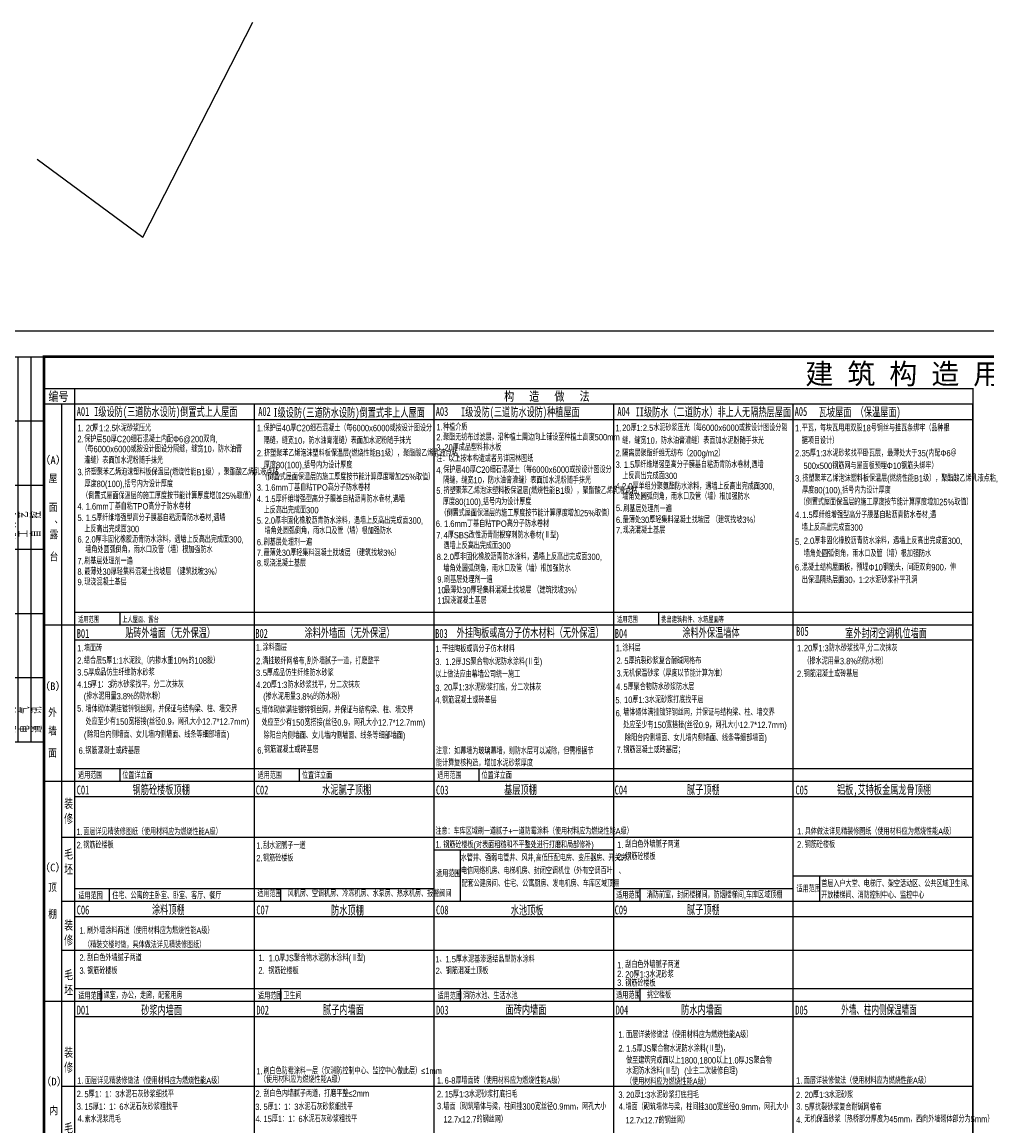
# Model space of a CAD drawing. Extents: x 1779708 to 7299578, y -1121471 to 88434.
# Tile 47 of 100: x 3978469 to 4016067, y -1056361 to -1013351. Entities that reach past the tile are written whole.
import ezdxf
from ezdxf.enums import TextEntityAlignment as Align

# ---------------------------------------------------------------- set-up
doc = ezdxf.new("R2010")
doc.units = 0
doc.header["$LTSCALE"] = 1000
doc.header["$MEASUREMENT"] = 0
doc.layers.get('0').update_dxf_attribs({"linetype": 'CONTINUOUS'})
for name, color, linetype in [('PUB_TITLE', 4, 'CONTINUOUS'), ('TXT1-基础通用', 7, 'CONTINUOUS'), ('修改', 6, 'CONTINUOUS'), ('可见线', 6, 'CONTINUOUS')]:
    doc.layers.add(name, color=color, linetype=linetype)
doc.styles.add('-宋体', font='simhei.ttf', dxfattribs={"width": 0.7})
doc.styles.get("Standard").update_dxf_attribs({"font": 'GBENOR', "bigfont": 'GBCBIG'})
doc.styles.add('华正字体', font='huazheng.shx', dxfattribs={"width": 0.7, "bigfont": 'hztxt.shx'})
doc.styles.add('宋体-窄', font='txt', dxfattribs={"width": 0.7})

# ---------------------------------------------------------------- blocks, each defined once
blk = doc.blocks.new('$titleblk$00000095')
for p, q in [((-150, 20), (-150, 0)), ((-150, 20), (0, 20)), ((-125, 20), (-125, 0)), ((-100, 20), (-100, 0)), ((-75, 20), (-75, 0)), ((-75, 20), (-75, 0)), ((-50, 20), (-50, 0)), ((-25, 20), (-25, 0)), ((0, 20), (0, 0)), ((-150, 15), (-75, 15)), ((-75, 15), (0, 15)), ((-150, 10), (-75, 10)), ((-75, 10), (0, 10)), ((-150, 5), (-75, 5)), ((-75, 5), (0, 5))]:
    blk.add_line(p, q)
at = {"width": 0.8}
for s, p in [('建   筑', (-146.45, 15.65)), ('暖  通', (-70.35, 15.73)), ('结   构', (-146.45, 10.91)), ('给 排 水', (-71.03, 10.9)), ('电   气', (-146.45, 5.65)), ('工   艺', (-70.35, 6.13)), ('通   讯', (-146.45, 0.88)), ('自   控', (-70.35, 1.24))]:
    blk.add_text(s, height=3.509, dxfattribs=at).set_placement(p)
blk = doc.blocks.new('A$C3D8761CE')
at = {"layer": 'PUB_TITLE'}
blk.add_lwpolyline([(0, 0), (84100, 0), (84100, 59400), (0, 59400)], close=True, dxfattribs=at)
at = {"layer": 'PUB_TITLE', "const_width": 100}
blk.add_lwpolyline([(2500, 1000), (83100, 1000), (83100, 58400), (2500, 58400)], close=True, dxfattribs=at)
at = {"layer": 'PUB_TITLE', "xscale": 99.99999962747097, "yscale": 100.0000007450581, "zscale": 99.99999962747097, "rotation": 90}
blk.add_blockref('$titleblk$00000095', (2500, 58400), dxfattribs=at)

msp = doc.modelspace()

# ---------------------------------------------------------------- linework, layer by layer
at = {"layer": 'TXT1-基础通用'}
for p, q in [((3980523.3, -1078915.5), (3980523.3, -1027637.9)), ((3980023.3, -1078915.5), (3980023.3, -1028237.9)), ((3987523.3, -1078915.5), (3987523.3, -1028237.9)), ((3994523.3, -1078915.5), (3994523.3, -1028237.9)), ((4001523.3, -1058314.4), (4001523.3, -1028237.9)), ((4008523.3, -1058314.4), (4008523.3, -1028237.9)), ((4015523.3, -1078915.5), (4015523.3, -1028237.9)), ((3980523.3, -1028837.9), (4015523.3, -1028837.9)), ((3980523.3, -1036337.9), (4015523.3, -1036337.9)), ((3982273.3, -1036337.9), (3982273.3, -1036837.9)), ((4003273.3, -1036337.9), (4003273.3, -1036837.9)), ((4015523.3, -1037437.9), (3980523.3, -1037437.9)), ((3980523.3, -1042437.4), (4015523.3, -1042437.4)), ((3982273.3, -1042437.4), (3982273.3, -1042937.4)), ((3989273.3, -1042437.4), (3989273.3, -1042937.4)), ((3996273.3, -1042437.4), (3996273.3, -1042937.4)), ((3980523.3, -1042937.4), (3980023.3, -1042937.4)), ((4015523.3, -1043537.4), (3980523.3, -1043537.4)), ((3980023.3, -1045111.2), (4015523.3, -1045111.2)), ((4001523.3, -1045611.2), (3994523.3, -1045611.2)), ((3995537.5, -1045611.2), (3995537.5, -1047611.2)), ((4008523.3, -1046611.2), (4015523.3, -1046611.2)), ((4009537.5, -1046611.2), (4009537.5, -1047611.2)), ((3980523.3, -1047111.2), (3994523.3, -1047111.2)), ((3981869, -1047111.2), (3981869, -1047611.2)), ((3988537.5, -1047111.2), (3988537.5, -1047611.2)), ((4001523.3, -1047111.2), (4008523.3, -1047111.2)), ((4002537.5, -1047111.2), (4002537.5, -1047611.2)), ((4015523.3, -1048211.2), (3980523.3, -1048211.2)), ((3980023.3, -1049511.4), (4015523.3, -1049511.4)), ((3980523.3, -1051011.4), (4015523.3, -1051011.4)), ((3981537.5, -1051011.4), (3981537.5, -1051511.4)), ((3988537.5, -1051011.4), (3988537.5, -1051511.4)), ((3995537.5, -1051011.4), (3995537.5, -1051511.4)), ((4002537.5, -1051011.4), (4002537.5, -1051511.4)), ((4015523.3, -1052111.4), (3980523.3, -1052111.4)), ((3980023.3, -1054814.4), (4015523.3, -1054814.4))]:
    msp.add_line(p, q, dxfattribs=at)
at = {"layer": 'TXT1-基础通用', "const_width": 50}
msp.add_lwpolyline([(4015523.3, -1078915.5), (4015523.3, -1027637.9), (3979323.3, -1027637.9), (3979323.3, -1078915.5), (4015523.3, -1078915.5)], close=True, dxfattribs=at)
for points in [[(3980523.3, -1078915.5), (3980523.3, -1027637.9)], [(3979323.3, -1028237.9), (4015523.3, -1028237.9)], [(3979323.3, -1036837.9), (4015523.3, -1036837.9)], [(3980523.3, -1036837.9), (4015523.3, -1036837.9)], [(3979323.3, -1042937.4), (4015523.3, -1042937.4)], [(3980023.3, -1047611.2), (4015523.3, -1047611.2)], [(3979323.3, -1051511.4), (4015523.3, -1051511.4)]]:
    msp.add_lwpolyline(points, dxfattribs=at)
at = {"layer": '修改'}
msp.add_lwpolyline([(3979053.9, -1018692.3), (3983181.5, -1021737.5), (3987467.4, -1013351.5)], dxfattribs=at)

# ---------------------------------------------------------------- block references
at = {"layer": '可见线'}
msp.add_blockref('A$C3D8761CE', (3976823.3, -1084792.1), dxfattribs=at)

# ---------------------------------------------------------------- texts
at = {"layer": 'TXT1-基础通用', "style": '-宋体'}
for s, height, p in [('建 筑 构 造 用 料 做 法 表', 800, (4008991.4, -1027455.2)), ('（A）', 300, (3979166.8, -1030566.4)), ('（B）', 300, (3979156, -1039379.6)), ('（C）', 300, (3979154.9, -1046442.9)), ('（D）', 300, (3979203, -1054783.7))]:
    msp.add_text(s, height=height, dxfattribs=at).set_placement(p)
at = {"layer": 'TXT1-基础通用'}
for s, height, style, width, p in [('编号', 360, '-宋体', 0.8, (3979495.2, -1028114)), ('构   造   做   法', 360, '-宋体', 0.8, (3997253.4, -1028107.9)), ('A01', 350, '宋体-窄', 0.65, (3980600.3, -1028696.8)), ('A02', 350, '宋体-窄', 0.65, (3987673.3, -1028696.8)), ('A03', 350, '宋体-窄', 0.65, (3994589.6, -1028696.8)), ('A04', 350, '宋体-窄', 0.65, (4001665.6, -1028696.8)), ('A05', 350, '宋体-窄', 0.65, (4008576.3, -1028696.8)), (' 瓦坡屋面 （保温屋面)', 350, '宋体-窄', 0.65, (4009352.5, -1028713)), ('1. 20', 250, '华正字体', 0.7, (3980627.3, -1029293.5)), ('厚', 250, '华正字体', 0.7, (3981206.9, -1029293.5)), ('1:2.5', 250, '华正字体', 0.7, (3981470.2, -1029293.5)), ('水泥砂浆压光', 250, '华正字体', 0.7, (3982082.8, -1029293.5)), ('1.', 250, '华正字体', 0.7, (3987616.8, -1029293.5)), ('保护层40厚C20细石混凝土（每6000x6000或按设计图设分', 250, '华正字体', 0.7, (3987881.5, -1029293.5)), ('1.', 250, '华正字体', 0.7, (3994611.3, -1029261.9)), ('种植介质', 250, '华正字体', 0.7, (3994876, -1029261.9)), ('1.', 250, '华正字体', 0.7, (4001596.3, -1029293.5)), ('20厚1:2.5水泥砂浆压光（每6000x6000或按设计图设分隔', 250, '华正字体', 0.7, (4001853.7, -1029282.4)), ('1.', 250, '华正字体', 0.7, (4008588.8, -1029293.5)), ('平瓦，每块瓦用用双股18号铜丝与挂瓦条绑牢（品种根', 250, '华正字体', 0.7, (4008853.5, -1029293.5)), ('2.', 250, '华正字体', 0.7, (3980627.3, -1029721.6)), ('保护层50厚C20细石混凝土内配Φ6@200双向,', 250, '华正字体', 0.7, (3980892, -1029721.6)), ('隔缝，缝宽10，防水油膏灌缝）表面加水泥粉随手抹光', 250, '华正字体', 0.7, (3987881.5, -1029783.5)), ('2.', 250, '华正字体', 0.7, (3994611.3, -1029651.4)), ('聚酯无纺布过滤层，沿种植土周边向上铺设至种植土高度500mm', 250, '华正字体', 0.7, (3994876, -1029651.4)), ('缝，缝宽10，防水油膏灌缝）表面加水泥粉随手抹光', 250, '华正字体', 0.7, (4001853.7, -1029782.4)), ('据项目设计）', 250, '华正字体', 0.7, (4008853.5, -1029783.5)), ('（每6000x6000或按设计图设分隔缝，缝宽10，防水油膏', 250, '华正字体', 0.7, (3980780, -1030111.6)), ('2.', 250, '华正字体', 0.7, (3987616.8, -1030273.5)), ('挤塑聚苯乙烯泡沫塑料板保温层(燃烧性能B1级），聚酯酸乙烯乳液点粘,', 250, '华正字体', 0.7, (3987900.5, -1030273.5)), ('3.', 250, '华正字体', 0.7, (3994611.3, -1030049.3)), ('20厚成品塑料排水板', 250, '华正字体', 0.7, (3994925, -1030049.3)), ('2.', 250, '华正字体', 0.7, (4001596.3, -1030273.5)), ('隔离层聚酯纤维无纺布（200g/m2）', 250, '华正字体', 0.7, (4001861, -1030273.5)), ('2.', 250, '华正字体', 0.7, (4008588.8, -1030273.5)), ('35厚1:3水泥砂浆找平卧瓦层，最薄处大于35(内配Φ6＠', 250, '华正字体', 0.7, (4008848.2, -1030273.5)), ('灌缝）表面加水泥粉随手抹光', 250, '华正字体', 0.7, (3980892, -1030551.6)), (' 厚度80(100),括号内为设计厚度', 250, '华正字体', 0.7, (3987809.8, -1030735.3)), ('注：以上按本构造或者另详园林图纸', 250, '华正字体', 0.7, (3994611.3, -1030483.7)), ('3.', 250, '华正字体', 0.7, (4001596.3, -1030719.8)), ('1.5厚纤维增强型高分子膜基自粘沥青防水卷材,遇墙', 250, '华正字体', 0.7, (4001918.1, -1030719.8)), ('500x500钢筋网与屋面板预埋Φ10钢筋头绑牢）', 250, '华正字体', 0.7, (4008918.1, -1030763.5)), ('3.', 250, '华正字体', 0.7, (3980627.3, -1031008.9)), ('挤塑聚苯乙烯泡沫塑料板保温层(燃烧性能B1级），聚酯酸乙烯乳液点粘,', 250, '华正字体', 0.7, (3980911, -1031008.9)), (' （倒置式屋面保温层的施工厚度按节能计算厚度增加25%%%取值）', 250, '华正字体', 0.7, (3987719.1, -1031197)), ('4.', 250, '华正字体', 0.7, (3994611.3, -1030932.4)), ('保护层40厚C20细石混凝土（每6000x6000或按设计图设分', 250, '华正字体', 0.7, (3994881.5, -1030915.1)), ('上反高出完成面300', 250, '华正字体', 0.7, (4001861, -1031155.7)), ('屋', 300, '-宋体', 0.8, (3979507.8, -1031276.2)), (' 厚度80(100),括号内为设计厚度', 250, '华正字体', 0.7, (3980820.3, -1031470.7)), ('3.', 250, '华正字体', 0.7, (3987616.8, -1031610.2)), ('1.6mm丁基自粘TPO高分子防水卷材', 250, '华正字体', 0.7, (3987938.6, -1031610.2)), ('隔缝，缝宽10，防水油膏灌缝）表面加水泥粉随手抹光', 250, '华正字体', 0.7, (3994881.5, -1031327.6)), ('4.', 250, '华正字体', 0.7, (4001596.3, -1031563.5)), ('2.0厚单组分聚氨酯防水涂料，遇墙上反高出完成面300,', 250, '华正字体', 0.7, (4001851.1, -1031563.5)), ('3.', 250, '华正字体', 0.7, (4008588.8, -1031253.5)), ('挤塑聚苯乙烯泡沫塑料板保温层(燃烧性能B1级），聚酯酸乙烯乳液点粘,', 250, '华正字体', 0.7, (4008872.5, -1031253.5)), (' （倒置式屋面保温层的施工厚度按节能计算厚度增加25%%%取值）', 250, '华正字体', 0.7, (3980729.6, -1031932.4)), ('1.5厚纤维增强型高分子膜基自粘沥青防水卷材,遇墙', 250, '华正字体', 0.7, (3987938.6, -1032056.4)), ('5.', 250, '华正字体', 0.7, (3994611.3, -1031733)), ('挤塑聚苯乙烯泡沫塑料板保温层(燃烧性能B1级），聚酯酸乙烯乳液点粘,', 250, '华正字体', 0.7, (3994895, -1031733)), ('墙角处圆弧倒角，雨水口及管（墙）根加强防水', 250, '华正字体', 0.7, (4001864.4, -1031959.4)), (' 厚度80(100),括号内为设计厚度', 250, '华正字体', 0.7, (4008781.8, -1031715.3)), ('面', 300, '-宋体', 0.8, (3979510, -1032406.6)), ('4.', 250, '华正字体', 0.7, (3980627.3, -1032345.6)), ('1.6mm丁基自粘TPO高分子防水卷材', 250, '华正字体', 0.7, (3980949.1, -1032345.6)), ('4.', 250, '华正字体', 0.7, (3987616.8, -1032056.4)), ('上反高出完成面300', 250, '华正字体', 0.7, (3987881.5, -1032492.4)), (' 厚度80(100),括号内为设计厚度', 250, '华正字体', 0.7, (3994785.1, -1032165.9)), ('5.', 250, '华正字体', 0.7, (4001611.8, -1032407.7)), ('刷基层处理剂一遍', 250, '华正字体', 0.7, (4001896.9, -1032442.1)), (' （倒置式屋面保温层的施工厚度按节能计算厚度增加25%%%取值）', 250, '华正字体', 0.7, (4008691.1, -1032177)), ('5.', 250, '华正字体', 0.7, (3980627.3, -1032791.8)), ('1.5厚纤维增强型高分子膜基自粘沥青防水卷材,遇墙', 250, '华正字体', 0.7, (3980949.1, -1032791.8)), ('5.', 250, '华正字体', 0.7, (3987616.8, -1032898.1)), ('2.0厚非固化橡胶沥青防水涂料，遇墙上反高出完成面300,', 250, '华正字体', 0.7, (3987920.3, -1032898.1)), (' （倒置式屋面保温层的施工厚度按节能计算厚度增加25%%%取值）', 250, '华正字体', 0.7, (3994694.4, -1032607.6)), ('6.', 250, '华正字体', 0.7, (4001611.8, -1032870.4)), ('最薄处30厚轻集料混凝土找坡层 （建筑找坡3%%%）', 250, '华正字体', 0.7, (4001876.4, -1032870.4)), ('4.', 250, '华正字体', 0.7, (4008588.8, -1032676.6)), ('1.5厚纤维增强型高分子膜基自粘沥青防水卷材,遇', 250, '华正字体', 0.7, (4008871.2, -1032676.6)), ('、', 300, '-宋体', 0.8, (3979731.1, -1032864.6)), ('上反高出完成面300', 250, '华正字体', 0.7, (3980892, -1033227.8)), ('墙角处圆弧倒角，雨水口及管（墙）根加强防水', 250, '华正字体', 0.7, (3987920.3, -1033298.1)), ('6.', 250, '华正字体', 0.7, (3994592.1, -1033020.8)), ('1.6mm丁基自粘TPO高分子防水卷材', 250, '华正字体', 0.7, (3994913.8, -1033020.8)), ('7.', 250, '华正字体', 0.7, (4001611.8, -1033274.9)), ('现浇混凝土基层', 250, '华正字体', 0.7, (4001876.4, -1033274.9)), ('墙上反高出完成面300', 250, '华正字体', 0.7, (4008853.5, -1033169.3)), ('露', 300, '-宋体', 0.8, (3979542.8, -1033468.8)), ('6.', 250, '华正字体', 0.7, (3980627.3, -1033633.5)), ('2.0厚非固化橡胶沥青防水涂料，遇墙上反高出完成面300,', 250, '华正字体', 0.7, (3980930.8, -1033633.5)), ('6.', 250, '华正字体', 0.7, (3987616.8, -1033742.5)), ('刷基层处理剂一遍', 250, '华正字体', 0.7, (3987881.5, -1033742.5)), ('7.', 250, '华正字体', 0.7, (3994611.3, -1033473.8)), ('4厚SBS改性沥青耐根穿刺防水卷材(Ⅱ型)', 250, '华正字体', 0.7, (3994896.6, -1033466.6)), ('5.', 250, '华正字体', 0.7, (4008588.8, -1033722.3)), ('2.0厚非固化橡胶沥青防水涂料，遇墙上反高出完成面300,', 250, '华正字体', 0.7, (4008930.8, -1033685.5)), ('墙角处圆弧倒角，雨水口及管（墙）根加强防水', 250, '华正字体', 0.7, (3980930.8, -1034033.5)), ('7.', 250, '华正字体', 0.7, (3987616.8, -1034155.2)), ('最薄处30厚轻集料混凝土找坡层 （建筑找坡3%%%）', 250, '华正字体', 0.7, (3987881.5, -1034155.2)), ('遇墙上反高出完成面300', 250, '华正字体', 0.7, (3994892.3, -1033874.5)), ('墙角处圆弧倒角，雨水口及管（墙）根加强防水', 250, '华正字体', 0.7, (4008930.8, -1034185.5)), ('台', 300, '-宋体', 0.8, (3979542.8, -1034326)), ('7.', 250, '华正字体', 0.7, (3980627.3, -1034477.9)), ('刷基层处理剂一遍', 250, '华正字体', 0.7, (3980892, -1034477.9)), ('8.', 250, '华正字体', 0.7, (3987616.8, -1034559.7)), ('现浇混凝土基层', 250, '华正字体', 0.7, (3987881.5, -1034559.7)), ('8.', 250, '华正字体', 0.7, (3994627.6, -1034312.6)), ('2.0厚非固化橡胶沥青防水涂料，遇墙上反高出完成面300,', 250, '华正字体', 0.7, (3994891.4, -1034312.6)), ('8.', 250, '华正字体', 0.7, (3980627.3, -1034890.6)), ('最薄处30厚轻集料混凝土找坡层 （建筑找坡3%%%）', 250, '华正字体', 0.7, (3980892, -1034890.6)), ('墙角处圆弧倒角，雨水口及管（墙）根加强防水', 250, '华正字体', 0.7, (3994891.4, -1034762.6)), ('6.', 250, '华正字体', 0.7, (4008588.8, -1034720.4)), ('混凝土结构屋面板，预埋Φ10钢筋头，间距双向900，伸', 250, '华正字体', 0.7, (4008853.5, -1034720.4)), ('9.', 250, '华正字体', 0.7, (3980627.3, -1035295.1)), ('现浇混凝土基层', 250, '华正字体', 0.7, (3980892, -1035295.1)), ('9.', 250, '华正字体', 0.7, (3994650.3, -1035196.6)), ('刷基层处理剂一遍', 250, '华正字体', 0.7, (3994915, -1035196.6)), ('出保温隔热层面30，1:2水泥砂浆补平孔洞', 250, '华正字体', 0.7, (4008853.5, -1035210.4)), ('10.', 250, '华正字体', 0.7, (3994650.3, -1035609.3)), ('最薄处30厚轻集料混凝土找坡层 （建筑找坡3%%%）', 250, '华正字体', 0.7, (3994915, -1035609.3)), ('11.', 250, '华正字体', 0.7, (3994650.3, -1036013.8)), ('现浇混凝土基层', 250, '华正字体', 0.7, (3994915, -1036013.8)), ('适用范围', 224, '宋体-窄', 0.65, (3980651, -1036731.9, 5254.4)), ('上人屋面、露台', 224, '宋体-窄', 0.65, (3982373.6, -1036731.9, 5254.4)), ('适用范围', 224, '宋体-窄', 0.65, (4001651, -1036731.9, 5254.4)), ('挑出建筑构件、水箱屋面等', 224, '宋体-窄', 0.65, (4003373.6, -1036731.9, 5254.4)), ('B05', 350, '宋体-窄', 0.65, (4008634.5, -1037264.6)), ('B01', 350, '宋体-窄', 0.65, (3980600.3, -1037346.5)), ('B02', 350, '宋体-窄', 0.65, (3987560.4, -1037346.5)), ('B03', 350, '宋体-窄', 0.65, (3994567.2, -1037346.5)), ('B04', 350, '宋体-窄', 0.65, (4001567.2, -1037346.5)), ('1.', 250, '华正字体', 0.7, (3980615.8, -1037871.7)), ('墙面砖', 250, '华正字体', 0.7, (3980880.5, -1037871.7)), ('1.', 250, '华正字体', 0.7, (3987577.8, -1037840.5)), ('涂料面层', 250, '华正字体', 0.7, (3987842.5, -1037840.5)), ('1.', 250, '华正字体', 0.7, (3994572.3, -1037895.7)), ('干挂陶板或高分子仿木材料', 250, '华正字体', 0.7, (3994837, -1037895.7)), ('1.', 250, '华正字体', 0.7, (4001598.2, -1037865.3)), ('涂料层', 250, '华正字体', 0.7, (4001862.8, -1037865.3)), ('1.', 250, '华正字体', 0.7, (4008666.3, -1037866.7)), ('20厚1:3防水砂浆找平,分二次抹灰', 250, '华正字体', 0.7, (4008936.1, -1037866.7)), ('2.', 250, '华正字体', 0.7, (3980615.8, -1038351.1)), ('结合层5厚1:1水泥胶,（内掺水重10%%%的108胶）', 250, '华正字体', 0.7, (3980880.5, -1038351.1)), ('2.满挂玻纤网格布,刮外墙腻子一道，打磨整平', 250, '华正字体', 0.7, (3987586.3, -1038369.9)), ('3.', 250, '华正字体', 0.7, (3994572.3, -1038397.8)), ('1.2厚JS聚合物水泥防水涂料(Ⅱ型)', 250, '华正字体', 0.7, (3994960.4, -1038397.8)), ('2.', 250, '华正字体', 0.7, (4001632.6, -1038355.3)), ('5厚抗裂砂浆复合耐碱网格布', 250, '华正字体', 0.7, (4001938, -1038363.9)), ('（掺水泥用量3.8%%%的防水粉）', 250, '华正字体', 0.7, (4008919.7, -1038373.5)), ('3.', 250, '华正字体', 0.7, (3980615.8, -1038812.1)), ('5厚成品仿生纤维防水砂浆 ', 250, '华正字体', 0.7, (3980880.5, -1038812.1)), ('3.', 250, '华正字体', 0.7, (3987586.3, -1038830.9)), ('5厚成品仿生纤维防水砂浆 ', 250, '华正字体', 0.7, (3987850.9, -1038830.9)), ('以上做法应由幕墙公司统一施工', 250, '华正字体', 0.7, (3994572.3, -1038887.8)), ('3.', 250, '华正字体', 0.7, (4001632.6, -1038853.9)), ('无机保温砂浆（厚度以节能计算为准）', 250, '华正字体', 0.7, (4001884.2, -1038848.8)), ('2.', 250, '华正字体', 0.7, (4008666.3, -1038868)), ('钢筋混凝土或砖基层', 250, '华正字体', 0.7, (4008931, -1038868)), ('4.15', 250, '华正字体', 0.7, (3980615.8, -1039281.9)), ('厚', 250, '华正字体', 0.7, (3981145.1, -1039281.9)), ('1', 250, '华正字体', 0.7, (3981409.7, -1039281.9)), ('：', 250, '华正字体', 0.7, (3981542.1, -1039281.9)), ('3', 250, '华正字体', 0.7, (3981806.7, -1039281.9)), ('防水砂浆找平，分二次抹灰', 250, '华正字体', 0.7, (3981939, -1039281.9)), ('4.', 250, '华正字体', 0.7, (3987586.2, -1039300.9)), ('20厚1:3防水砂浆找平，分二次抹灰', 250, '华正字体', 0.7, (3987843.9, -1039300.9)), ('20厚1:3水泥砂浆打底，分二次抹灰', 250, '华正字体', 0.7, (3994905.9, -1039392.3)), ('5厚聚合物防水砂浆防水层', 250, '华正字体', 0.7, (4001901.4, -1039376.3)), ('(掺水泥用量3.8%%%的防水粉）', 250, '华正字体', 0.7, (3980875, -1039740.5)), ('(掺水泥用量3.8%%%的防水粉）', 250, '华正字体', 0.7, (3987867, -1039749.1)), ('3.', 250, '华正字体', 0.7, (3994572.3, -1039420.4)), ('4.', 250, '华正字体', 0.7, (4001615.4, -1039369.7)), ('5.', 250, '华正字体', 0.7, (3980615.8, -1040215.2)), ('墙体砌体满挂镀锌钢丝网，并保证与结构梁、柱、墙交界', 250, '华正字体', 0.7, (3980943.6, -1040241.5)), ('4.', 250, '华正字体', 0.7, (3994572.3, -1039893.3)), ('钢筋混凝土或砖基层', 250, '华正字体', 0.7, (3994837, -1039893.3)), ('5.', 250, '华正字体', 0.7, (4001588.3, -1039895.5)), ('10厚1:3水泥砂浆打底找平层', 250, '华正字体', 0.7, (4001925.6, -1039880.2)), ('外', 300, '-宋体', 0.8, (3979489.2, -1040395.8)), ('5.', 250, '华正字体', 0.7, (3987577.8, -1040310.1)), ('墙体砌体满挂镀锌钢丝网，并保证与结构梁、柱、墙交界', 250, '华正字体', 0.7, (3987804, -1040276)), ('6.', 250, '华正字体', 0.7, (4001596.2, -1040405.1)), ('墙体砌体满挂镀锌钢丝网，并保证与结构梁、柱、墙交界', 250, '华正字体', 0.7, (4001893.3, -1040371.1)), ('墙', 300, '-宋体', 0.8, (3979489.2, -1041116)), ('处应至少有150宽搭接(丝径0.9，网孔大小12.7*12.7mm)', 250, '华正字体', 0.7, (3980943.6, -1040731.7)), ('处应至少有150宽搭接(丝径0.9，网孔大小12.7*12.7mm)', 250, '华正字体', 0.7, (3987804, -1040766.2)), ('处应至少有150宽搭接(丝径0.9，网孔大小12.7*12.7mm)', 250, '华正字体', 0.7, (4001893.3, -1040861.3)), ('(', 250, '华正字体', 0.7, (3980880.5, -1041242.3)), ('除阳台内侧墙面、女儿墙内侧墙面、线条等细部墙面)', 250, '华正字体', 0.7, (3981012.8, -1041235.8)), ('除阳台内侧墙面、女儿墙内侧墙面、线条等细部墙面)', 250, '华正字体', 0.7, (3987873.1, -1041270.3)), ('除阳台内侧墙面、女儿墙内侧墙面、线条等细部墙面)', 250, '华正字体', 0.7, (4001962.4, -1041365.3)), ('面', 300, '-宋体', 0.8, (3979489.2, -1041980.1)), ('6.', 250, '华正字体', 0.7, (3980673.6, -1041863.4)), ('钢筋混凝土或砖基层', 250, '华正字体', 0.7, (3980938.2, -1041863.4)), ('6.', 250, '华正字体', 0.7, (3987635.6, -1041853.3)), ('钢筋混凝土或砖基层', 250, '华正字体', 0.7, (3987900.2, -1041819.6)), ('注意：如幕墙为玻璃幕墙，则防水层可以减除，但需根据节', 250, '华正字体', 0.7, (3994597.7, -1041878)), ('7.', 250, '华正字体', 0.7, (4001632.7, -1041830.8)), ('钢筋混凝土或砖基层；', 250, '华正字体', 0.7, (4001897.4, -1041830.8)), ('能计算复核构造，增加水泥砂浆厚度', 250, '华正字体', 0.7, (3994597.7, -1042345.4)), ('适用范围', 250, '华正字体', 0.7, (3980651, -1042831.5, 5254.4)), ('位置详立面', 250, '华正字体', 0.7, (3982373.6, -1042831.5, 5254.4)), ('适用范围', 250, '华正字体', 0.7, (3987651, -1042831.5, 5254.4)), ('位置详立面', 250, '华正字体', 0.7, (3989373.6, -1042831.5, 5254.4)), ('适用范围', 250, '华正字体', 0.7, (3994651, -1042831.5, 5254.4)), ('位置详立面', 250, '华正字体', 0.7, (3996373.6, -1042831.5, 5254.4)), ('C01', 350, '宋体-窄', 0.65, (3980600.3, -1043447.1)), ('C02', 350, '宋体-窄', 0.65, (3987576.9, -1043447.1)), ('C03', 350, '宋体-窄', 0.65, (3994599.5, -1043447.1)), ('C04', 350, '宋体-窄', 0.65, (4001562.7, -1043447.1)), ('C05', 350, '宋体-窄', 0.65, (4008607.1, -1043447.1)), ('1.', 250, '华正字体', 0.7, (3980591.8, -1045024.7)), ('面层详见精装修图纸（使用材料应为燃烧性能A级）', 250, '华正字体', 0.7, (3980856.4, -1045024.7)), ('注意：车库区域刷一道腻子+一道防霉涂料（使用材料应为燃烧性能A级）', 250, '华正字体', 0.7, (3994576.5, -1045001.7)), ('1.', 250, '华正字体', 0.7, (4008667.6, -1045005.1)), ('具体做法详见精装修图纸（使用材料应为燃烧性能A级）', 250, '华正字体', 0.7, (4008967.8, -1045014.3)), ('2.', 250, '华正字体', 0.7, (3980591.8, -1045542.2)), ('钢筋砼楼板', 250, '华正字体', 0.7, (3980856.4, -1045542.2)), ('1.', 250, '华正字体', 0.7, (3987595.3, -1045562.5)), ('刮水泥腻子一道', 250, '华正字体', 0.7, (3987860, -1045562.5)), ('1.', 250, '华正字体', 0.7, (3994581.5, -1045515.1)), ('钢筋砼楼板(对表面粗糙和不平整处进行打磨和局部修补)', 250, '华正字体', 0.7, (3994881.8, -1045533.5)), ('1.', 250, '华正字体', 0.7, (4001658.6, -1045531.2)), ('刮白色外墙腻子两道', 250, '华正字体', 0.7, (4001973.8, -1045510.4)), ('2.', 250, '华正字体', 0.7, (4008667.6, -1045518.6)), ('钢筋砼楼板', 250, '华正字体', 0.7, (4008967.8, -1045523.6)), ('2.', 250, '华正字体', 0.7, (3987595.3, -1046052.5)), ('钢筋砼楼板', 250, '华正字体', 0.7, (3987860, -1046052.5)), ('水管井、强弱电管井、风井,高低压配电房、变压器房、开关房、', 250, '华正字体', 0.7, (3995565.9, -1046043)), ('2.', 250, '华正字体', 0.7, (4001658.6, -1045995.2)), ('钢筋砼楼板', 250, '华正字体', 0.7, (4001973.8, -1045992.1)), ('适用范围', 250, '华正字体', 0.7, (3994604.1, -1046661.6, 5254.4)), ('电信网络机房、电梯机房、封闭空调机位（外有空调百叶）、', 250, '华正字体', 0.7, (3995575, -1046546.7)), ('配套公建房间、住宅、公寓厨房、发电机房、车库区域顶棚', 250, '华正字体', 0.7, (3995594.4, -1047041.3)), ('首层入户大堂、电梯厅、架空活动区、公共区域卫生间、', 250, '华正字体', 0.7, (4009611.5, -1047049.9)), ('顶', 300, '-宋体', 0.8, (3979488.2, -1047212.9)), ('适用范围', 250, '华正字体', 0.7, (3980665.2, -1047525.8, 5254.4)), ('住宅、公寓的主卧室、卧室、客厅、餐厅', 250, '华正字体', 0.7, (3981985.7, -1047512, 6568)), ('适用范围', 250, '华正字体', 0.7, (3987636.8, -1047442.8, 4203.5)), ('风机房、空调机房、冷冻机房、水泵房、热水机房、报警阀间', 250, '华正字体', 0.7, (3988820, -1047431.9, 5254.4)), ('适用范围', 250, '华正字体', 0.7, (4001619.3, -1047500.1)), ('消防前室，封闭楼梯间，防烟楼梯间,车库区域顶棚', 250, '华正字体', 0.7, (4002814.3, -1047486)), ('适用范围', 250, '华正字体', 0.7, (4008649.7, -1047253)), ('开放楼梯间、消防控制中心、监控中心', 250, '华正字体', 0.7, (4009611.5, -1047495)), ('棚', 300, '-宋体', 0.8, (3979488.2, -1048253.7)), ('C06', 350, '宋体-窄', 0.65, (3980600.3, -1048120.8)), ('C07', 350, '宋体-窄', 0.65, (3987599.5, -1048120.8)), ('C08', 350, '宋体-窄', 0.65, (3994599.5, -1048120.8)), ('C09', 350, '宋体-窄', 0.65, (4001562.7, -1048120.8)), ('1.', 250, '华正字体', 0.7, (3980705.6, -1048866.7)), ('刷外墙涂料两道（使用材料应为燃烧性能A级）', 250, '华正字体', 0.7, (3981005.9, -1048875.9)), ('（精装交楼时做，具体做法详见精装修图纸）', 250, '华正字体', 0.7, (3980883.8, -1049427.7)), ('2.', 250, '华正字体', 0.7, (3980705.6, -1049927.3)), ('刮白色外墙腻子两道', 250, '华正字体', 0.7, (3981005.9, -1049936.5)), ('1.', 250, '华正字体', 0.7, (3987679.3, -1049935.1)), ('1.0厚JS聚合物水泥防水涂料(Ⅱ型)', 250, '华正字体', 0.7, (3988078.7, -1049944.3)), ('  1、1.5厚水泥基渗透结晶型防水涂料', 250, '华正字体', 0.7, (3994407.8, -1049988.2)), ('3.', 250, '华正字体', 0.7, (3980705.6, -1050434.8)), ('钢筋砼楼板', 250, '华正字体', 0.7, (3981005.9, -1050444)), ('2.', 250, '华正字体', 0.7, (3987679.3, -1050424)), ('钢筋砼楼板', 250, '华正字体', 0.7, (3988066.3, -1050442.4)), ('  2、钢筋混凝土顶板', 250, '华正字体', 0.7, (3994420.2, -1050442.9)), ('1.', 250, '华正字体', 0.7, (4001658.6, -1050220.5)), ('刮白色外墙腻子两道', 250, '华正字体', 0.7, (4001973.8, -1050199.7)), ('3.', 250, '华正字体', 0.7, (4001658.6, -1050903.1)), ('2.', 250, '华正字体', 0.7, (4001658.6, -1050559.8)), ('钢筋砼楼板', 250, '华正字体', 0.7, (4001973.8, -1050924.4)), ('20厚1∶3水泥砂浆', 250, '华正字体', 0.7, (4001973.8, -1050581)), ('适用范围', 250, '华正字体', 0.7, (3980665.2, -1051426, 5254.4)), ('课室，办公，走廊，配套用房', 250, '华正字体', 0.7, (3981647.1, -1051403)), ('适用范围', 250, '华正字体', 0.7, (3987665.2, -1051426, 5254.4)), ('卫生间', 250, '华正字体', 0.7, (3988654.2, -1051412.2, 6568)), ('适用范围', 250, '华正字体', 0.7, (3994665.2, -1051426, 5254.4)), ('消防水池、生活水池', 250, '华正字体', 0.7, (3995654.2, -1051412.2, 6568)), ('适用范围', 250, '华正字体', 0.7, (4001619.3, -1051400.3)), ('挑空楼板', 250, '华正字体', 0.7, (4002814.3, -1051386.2)), ('D01', 350, '宋体-窄', 0.65, (3980600.3, -1052021.1)), ('D02', 350, '宋体-窄', 0.65, (3987600.3, -1052021.1)), ('D03', 350, '宋体-窄', 0.65, (3994600.3, -1052021.1)), ('D04', 350, '宋体-窄', 0.65, (4001600.3, -1052021.1)), ('D05', 350, '宋体-窄', 0.65, (4008600.3, -1052021.1)), ('1.', 250, '华正字体', 0.7, (4001705.6, -1052927.1)), ('面层详装修做法（使用材料应为燃烧性能A级）', 250, '华正字体', 0.7, (4002005.9, -1052930.3)), ('2.', 250, '华正字体', 0.7, (4001705.6, -1053461.3)), ('1.5厚JS聚合物水泥防水涂料(Ⅱ型)，', 250, '华正字体', 0.7, (4002005.9, -1053470.5)), ('做至建筑完成面以上1800,1800以上1.0厚JS聚合物', 250, '华正字体', 0.7, (4002005.9, -1053929.8)), ('1.', 250, '华正字体', 0.7, (3987595.3, -1054354.9)), ('刷白色防霉涂料一层（仅消防控制中心、监控中心做此层）≤1mm', 250, '华正字体', 0.7, (3987878.4, -1054343.9)), ('水泥防水涂料(Ⅱ型)', 250, '华正字体', 0.7, (4002005.9, -1054343.3)), ('(业主二次装修自理)', 250, '华正字体', 0.7, (4004273.9, -1054343.3)), ('1.', 250, '华正字体', 0.7, (3980619.6, -1054717.1)), ('面层详见精装修做法（使用材料应为燃烧性能A级）', 250, '华正字体', 0.7, (3980919.8, -1054726.3)), ('（使用材料应为燃烧性能A级）', 250, '华正字体', 0.7, (3987740.3, -1054677)), ('1.', 250, '华正字体', 0.7, (3994635.8, -1054708.3)), ('6-8厚墙面砖（使用材料应为燃烧性能A级）', 250, '华正字体', 0.7, (3994936, -1054717.5)), ('（使用材料应为燃烧性能A级）', 250, '华正字体', 0.7, (4002005.9, -1054757.1)), ('1.', 250, '华正字体', 0.7, (4008629.5, -1054716)), ('面层详装修做法（使用材料应为燃烧性能A级）', 250, '华正字体', 0.7, (4008929.7, -1054719.2)), ('2.', 250, '华正字体', 0.7, (3980600.1, -1055239)), ('5厚1：1：3水泥石灰砂浆细找平', 250, '华正字体', 0.7, (3980900.3, -1055248.2)), ('2.', 250, '华正字体', 0.7, (3987566.4, -1055229.9)), ('刮白色内墙腻子两道，打磨平整≤2mm', 250, '华正字体', 0.7, (3987878.4, -1055222.7)), ('2.', 250, '华正字体', 0.7, (3994635.8, -1055243.5)), ('15厚1∶3水泥砂浆打底扫毛', 250, '华正字体', 0.7, (3994936, -1055252.7)), ('3.', 250, '华正字体', 0.7, (4001705.6, -1055268.2)), ('20厚1∶3水泥砂浆打底扫毛', 250, '华正字体', 0.7, (4002005.9, -1055277.4)), ('20厚1∶3水泥砂浆', 250, '华正字体', 0.7, (4008963, -1055274)), ('15厚1：1：6水泥石灰砂浆粗找平', 250, '华正字体', 0.7, (3980900.3, -1055736.3)), ('墙面（砌筑墙体与梁，柱间挂300宽丝径0.9mm，网孔大小', 250, '华正字体', 0.7, (3994893.1, -1055730.5)), ('2.', 250, '华正字体', 0.7, (4008626.9, -1055275)), ('内', 300, '-宋体', 0.8, (3979536.3, -1055910.1)), ('3.', 250, '华正字体', 0.7, (3980600.1, -1055727.1)), ('3.', 250, '华正字体', 0.7, (3987556.9, -1055741.5)), ('5厚1：1：3水泥石灰砂浆细找平', 250, '华正字体', 0.7, (3987878.4, -1055739)), ('3.', 250, '华正字体', 0.7, (3994637.4, -1055711.4)), ('4.', 250, '华正字体', 0.7, (4001717.7, -1055733)), ('墙面（砌筑墙体与梁，柱间挂300宽丝径0.9mm，网孔大小', 250, '华正字体', 0.7, (4001987.6, -1055742.3)), ('3.', 250, '华正字体', 0.7, (4008636.1, -1055722.7)), ('5厚抗裂砂浆复合耐碱网格布', 250, '华正字体', 0.7, (4008972.2, -1055750.2)), ('4.', 250, '华正字体', 0.7, (3980634.1, -1056198.7)), ('素水泥浆甩毛', 250, '华正字体', 0.7, (3980904, -1056221.4)), ('4.', 250, '华正字体', 0.7, (3987568.3, -1056208.5)), ('15厚1：1：6水泥石灰砂浆粗找平', 250, '华正字体', 0.7, (3987878.4, -1056212.5)), ('12.7x12.7的钢丝网）', 250, '华正字体', 0.7, (3994893.1, -1056228.1)), ('12.7x12.7的钢丝网）', 250, '华正字体', 0.7, (4001987.6, -1056260.3)), ('4.', 250, '华正字体', 0.7, (4008636.1, -1056249.8)), ('无机保温砂浆（热桥部分厚度为45mm，西向外墙砌体部分为5mm）', 250, '华正字体', 0.7, (4008951.6, -1056217.8))]:
    msp.add_text(s, height=height, dxfattribs=dict(at, style=style, width=width)).set_placement(p)
at = {"layer": 'TXT1-基础通用', "style": '宋体-窄'}
for s, width, p in [('I级设防(三道防水设防)倒置式上人屋面', 0.65, (3984070.7, -1028702.7)), ('I级设防(三道防水设防)倒置式非上人屋面', 0.65, (3991214.6, -1028732.3)), ('I级设防(三道防水设防)种植屋面', 0.65, (3997887.7, -1028713.1)), ('II级防水（二道防水）非上人无隔热层屋面', 0.65, (4005406.9, -1028713.1)), ('贴砖外墙面（无外保温）', 0.65, (3984237, -1037313.8)), ('涂料外墙面（无外保温）', 0.65, (3991230.2, -1037314.2)), ('外挂陶板或高分子仿木材料（无外保温）', 0.65, (3998271.1, -1037307)), ('涂料外保温墙体', 0.65, (4005315.1, -1037307)), ('室外封闭空调机位墙面', 0.65, (4012137, -1037327)), ('钢筋砼楼板顶棚', 0.65, (3983890.2, -1043426.2)), ('水泥腻子顶棚', 0.65, (3991120.5, -1043426.2)), ('基层顶棚', 0.65, (3997890.6, -1043426.2)), ('腻子顶棚', 0.65, (4005016.1, -1043426.2)), ('铝板,艾特板金属龙骨顶棚', 0.65, (4012057.9, -1043426.2)), ('涂料顶棚', 0.65, (3984169.1, -1048099.2)), ('腻子顶棚', 0.65, (4005016.1, -1048100)), ('防水顶棚', 0.65, (3991149.3, -1048126.1)), ('水池顶板', 0.65, (3998149.3, -1048126.1)), ('砂浆内墙面', 0.65, (3983909.5, -1052018.2)), ('腻子内墙面', 0.65, (3990995.6, -1052000)), ('面砖内墙面', 0.65, (3998104.1, -1052000)), ('防水内墙面', 0.65, (4004948.3, -1052000)), ('外墙、柱内侧保温墙面', 0.6, (4011860.1, -1052000))]:
    msp.add_text(s, height=350, dxfattribs=dict(at, width=width)).set_placement(p, align=Align.CENTER)
at = {"layer": 'TXT1-基础通用', "char_height": 350, "width": 300, "attachment_point": 1, "style": '宋体-窄'}
for s, insert in [('装修', (3980110.3, -1043625.8)), ('毛坯', (3980110.3, -1045597.1)), ('装修', (3980110.3, -1048363.9)), ('毛坯', (3980110.3, -1050300.3)), ('装修', (3980110.3, -1053318.8)), ('毛坯', (3980110.3, -1056261.6))]:
    msp.add_mtext(s, dxfattribs=dict(at, insert=insert))

doc.saveas('drawing.dxf')
